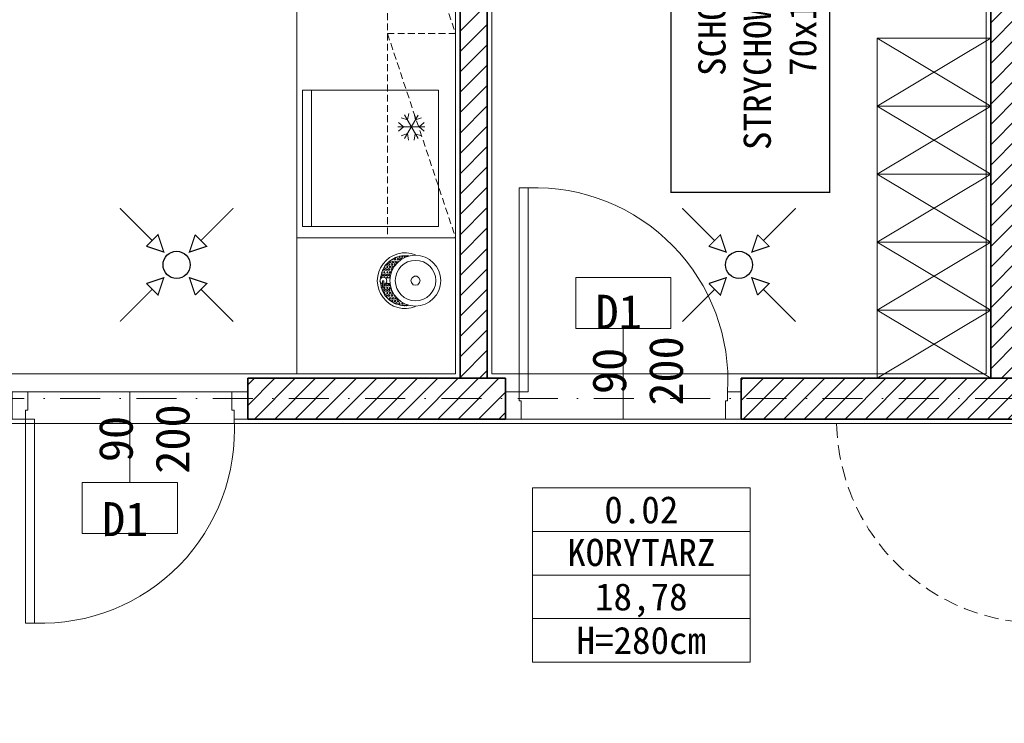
# Model space of a CAD drawing. Header units: millimetres. Extents: x -1373 to 28294, y -9636 to 187.
# Tile 70 of 133: x 4384 to 4818, y -4676 to -4366. Entities that reach past the tile are written whole.
import ezdxf
from ezdxf.enums import TextEntityAlignment as Align

# ---------------------------------------------------------------- set-up
doc = ezdxf.new("R2010")
doc.units = ezdxf.units.MM
for name, pattern in [('DASHED', [0.75, 0.5, -0.25]), ('HIDDEN2', [4.7625, 3.175, -1.5875]), ('Kreski i kropki', [335.138881, 176.388884, -88.194442, 0, -70.555556])]:
    doc.linetypes.add(name, pattern=pattern)
for name, color, linetype, lineweight in [('_k_kreskowanie', 250, 'Continuous', 9), ('_k_opis', 7, 'Continuous', 13), ('_k_osie', 142, 'Kreski i kropki', 13), ('_k_stolarka', 7, 'Continuous', 13), ('_k_tabela', 7, 'Continuous', 13), ('_k_wentylacja', 7, 'Continuous', 15), ('_k_wymiar', 7, 'Continuous', 9), ('_k_wyposażenia', 251, 'Continuous', 9), ('_k_zarys', 7, 'HIDDEN2', 20), ('_k_ściany', 223, 'Continuous', 35)]:
    doc.layers.add(name, color=color, linetype=linetype, lineweight=lineweight)
doc.layers.add('_k_niewidoczna', color=72, linetype='Continuous', lineweight=9, plot=False)
doc.styles.add('GENERATED_STYLE_1', font='MS Gothic.ttf')
doc.styles.add('GENERATED_STYLE_2', font='MS Gothic.ttf')
doc.dimstyles.new('1 - 100   (15cm)', dxfattribs={"dimscale": 5, "dimtxt": 3, "dimasz": 1.6, "dimexe": 1, "dimexo": 1, "dimgap": 1, "dimtad": 1, "dimdec": 0, "dimzin": 12, "dimdsep": 46, "dimtxsty": 'GENERATED_STYLE_1', "dimblk1": 'OBLIQUE', "dimblk2": 'OBLIQUE', "dimsah": 1, "dimcen": 0, "dimdle": 1, "dimclrd": 256, "dimclre": 256, "dimclrt": 4, "dimazin": 0, "dimtfac": 0.75, "dimtdec": 0, "dimtix": 1, "dimtmove": 1, "dimatfit": 3, "dimldrblk": 'OBLIQUE', "dimfxl": 1, "dimfxlon": 1, "dimtvp": 0.75, "dimtfillclr": 1, "dimtolj": 1, "dimtzin": 0, "dimarcsym": 0})

# ---------------------------------------------------------------- blocks, each defined once
blk = doc.blocks.new('D_90')
at = {"layer": '_k_niewidoczna'}
blk.add_lwpolyline([(135862.75, 36163.65), (135952.75, 36163.65)], dxfattribs=at)
at = {"layer": '_k_opis'}
blk.add_lwpolyline([(135907.75, 36163.65), (135907.75, 36123.65), (135928.75, 36123.65), (135928.75, 36101.15), (135886.75, 36101.15), (135886.75, 36123.65), (135907.75, 36123.65)], dxfattribs=at)
at = {"layer": '_k_stolarka'}
for points in [[(135855.75, 36151.65), (135855.75, 36163.65), (135862.75, 36163.65), (135862.75, 36155.65), (135861.75, 36155.65), (135861.75, 36151.65), (135855.75, 36151.65)], [(135959.75, 36151.65), (135959.75, 36163.65), (135952.75, 36163.65), (135952.75, 36155.65), (135953.75, 36155.65), (135953.75, 36151.65), (135959.75, 36151.65)]]:
    blk.add_lwpolyline(points, dxfattribs=at)
blk.add_lwpolyline([(135861.75, 36151.65), (135865.75, 36151.65), (135865.75, 36061.65), (135861.75, 36061.65)], close=True, dxfattribs=at)
blk.add_lwpolyline([(135865.75, 36061.65, 0.441517), (135953.75, 36151.65)], format="xyb", dxfattribs=at)
at = {"layer": '_k_ściany'}
for points in [[(135855.75, 36151.65), (135855.75, 36163.65)], [(135959.75, 36151.65), (135959.75, 36163.65)]]:
    blk.add_lwpolyline(points, dxfattribs=at)
blk = doc.blocks.new('3987417c-e224-4861-8c51-863ca10e2d8a$0$A$C58a27997')
for points in [[(9.19, 22.2), (6.86, 21.56), (4.75, 20.5), (3.05, 18.81), (1.78, 16.69), (1.15, 14.36), (1.15, 11.82)], [(7.92, 21.98), (7.92, 21.77), (7.71, 21.56), (7.5, 21.56), (7.29, 21.77)], [(8.98, 20.71), (9.4, 20.08), (10.25, 19.87), (11.1, 20.08), (11.52, 20.71), (11.52, 21.56), (10.89, 22.2), (10.04, 22.41), (9.4, 21.98), (8.98, 21.35)], [(11.73, 21.56), (11.52, 21.56), (11.73, 21.77), (11.52, 22.2), (11.31, 22.2), (13.64, 21.56), (15.76, 20.5), (17.45, 18.81), (18.72, 16.69), (19.36, 14.36), (19.36, 11.82), (19.36, 12.03), (19.57, 12.03)], [(13.64, 21.56), (13.43, 21.56), (13.22, 21.56), (13, 21.77)], [(4.11, 19.87), (4.11, 19.65), (3.9, 19.44)], [(4.75, 20.5), (4.96, 20.5), (5.17, 20.29), (4.96, 19.87), (4.53, 19.87), (4.53, 20.08)], [(7.08, 21.56), (6.86, 21.56), (7.08, 21.35), (6.86, 20.93), (6.44, 20.93), (6.44, 21.35), (6.65, 21.35)], [(7.08, 18.17), (6.86, 18.17), (6.44, 18.17), (6.44, 17.96), (6.65, 17.96)], [(7.92, 18.38), (7.92, 18.6), (7.71, 18.81), (7.5, 18.81), (7.29, 18.6), (7.5, 18.38)], [(8.77, 21.35), (8.77, 21.56), (8.35, 21.56), (8.35, 21.35)], [(9.19, 18.6), (9.19, 20.08)], [(9.4, 19.65), (9.19, 19.65), (9.19, 19.44)], [(11.31, 20.08), (11.31, 18.6)], [(11.52, 19.44), (11.73, 19.65), (11.52, 19.87), (11.31, 19.87), (11.52, 19.87)], [(11.73, 18.6), (11.52, 18.81), (11.31, 18.81), (11.31, 18.6)], [(11.52, 20.93), (11.73, 20.71), (11.52, 20.5), (11.73, 20.5)], [(14.49, 21.14), (14.49, 20.93), (14.06, 20.93), (14.06, 21.35), (14.28, 21.35)], [(14.49, 17.75), (14.7, 17.96), (14.49, 18.17), (14.06, 18.17), (14.06, 17.96), (14.28, 17.96)], [(15.55, 20.5), (15.33, 20.5), (15.12, 20.5), (14.91, 20.71), (15.12, 20.93)], [(16.39, 19.87), (15.97, 19.87), (15.97, 20.29), (16.18, 20.29)], [(18.09, 17.75), (17.88, 17.75), (17.88, 17.96), (17.88, 18.17)], [(1.15, 14.78), (1.36, 14.78), (1.15, 14.36)], [(1.78, 16.69), (1.99, 16.69), (2.2, 16.27), (1.99, 16.05), (1.78, 16.05), (1.57, 16.27)], [(2.42, 17.54), (2.2, 17.54), (1.99, 17.11), (2.2, 17.11)], [(4.11, 16.48), (3.9, 16.69), (3.69, 16.69), (3.48, 16.27), (3.69, 16.05), (3.9, 16.05)], [(5.17, 17.11), (4.96, 17.11), (4.53, 17.11), (4.53, 16.9), (4.53, 16.69)], [(6.02, 17.75), (5.8, 17.75), (5.59, 17.75), (5.38, 17.54), (5.38, 17.33)], [(15.33, 17.11), (15.55, 17.54), (15.33, 17.75), (15.12, 17.75), (14.91, 17.54)], [(16.18, 16.69), (16.39, 16.69), (16.6, 16.9), (16.39, 17.11), (15.97, 17.11), (15.97, 16.9), (16.18, 16.9)], [(17.88, 14.78), (17.88, 15), (18.3, 15), (18.51, 14.78), (18.3, 14.36), (18.51, 14.36)], [(18.72, 16.48), (18.72, 16.27), (18.93, 16.05), (19.15, 16.05)], [(19.36, 15), (19.15, 15), (18.93, 15), (18.72, 15.21), (18.93, 15.42), (19.15, 15.42)], [(1.36, 13.94), (1.15, 13.94), (1.36, 13.51), (1.15, 13.3), (0.93, 13.3)], [(0.93, 12.67), (1.15, 12.67), (1.36, 12.45), (1.15, 12.24), (1.36, 12.24)], [(1.99, 13.94), (1.78, 13.94), (1.57, 14.15), (1.78, 14.36), (1.99, 14.36), (2.2, 14.15)], [(19.15, 13.3), (18.93, 13.3), (19.15, 13.3), (19.36, 13.09), (19.15, 12.67), (19.36, 12.67)]]:
    blk.add_lwpolyline(points)
for points in [[(3.26, 17.96), (3.05, 17.75), (2.63, 17.75), (2.63, 17.96), (2.63, 18.17), (3.05, 18.17)], [(4.11, 18.6), (3.9, 18.17), (3.69, 18.17), (3.48, 18.6), (3.69, 18.81), (3.9, 18.81)], [(3.9, 19.44), (3.69, 19.44)], [(5.17, 19.02), (4.96, 18.81), (4.53, 18.81), (4.53, 19.02), (4.53, 19.44), (4.96, 19.44)], [(5.17, 17.96), (4.96, 17.75), (4.53, 17.75), (4.53, 17.96), (4.53, 18.17), (4.96, 18.17)], [(6.02, 20.71), (5.8, 20.5), (5.59, 20.5), (5.38, 20.71), (5.59, 20.93), (5.8, 20.93)], [(6.02, 19.65), (5.8, 19.44), (5.59, 19.44), (5.38, 19.65), (5.59, 19.87), (5.8, 19.87)], [(6.02, 18.6), (5.8, 18.17), (5.59, 18.17), (5.38, 18.6), (5.59, 18.81), (5.8, 18.81)], [(7.08, 20.29), (6.86, 19.87), (6.44, 19.87), (6.44, 20.29), (6.44, 20.5), (6.86, 20.5)], [(7.08, 19.02), (6.86, 18.81), (6.44, 18.81), (6.44, 19.02), (6.44, 19.44), (6.86, 19.44)], [(7.92, 20.71), (7.71, 20.5), (7.5, 20.5), (7.29, 20.71), (7.5, 20.93), (7.71, 20.93)], [(7.92, 19.65), (7.71, 19.44), (7.5, 19.44), (7.29, 19.65), (7.5, 19.87), (7.71, 19.87)], [(10.25, 20.93), (7.92, 20.93), (7.92, 21.35), (10.25, 21.35)], [(8.98, 20.29), (8.77, 19.87), (8.35, 19.87), (8.35, 20.29), (8.35, 20.5), (8.77, 20.5)], [(8.98, 19.02), (8.77, 18.81), (8.35, 18.81), (8.35, 19.02), (8.35, 19.44), (8.77, 19.44)], [(11.52, 19.44), (11.31, 19.44)], [(12.79, 21.35), (12.58, 20.93), (12.16, 20.93), (12.16, 21.35), (12.16, 21.56), (12.58, 21.56)], [(12.79, 20.29), (12.58, 19.87), (12.16, 19.87), (12.16, 20.29), (12.16, 20.5), (12.58, 20.5)], [(12.79, 19.02), (12.58, 18.81), (12.16, 18.81), (12.16, 19.02), (12.16, 19.44), (12.58, 19.44)], [(13.64, 20.71), (13.43, 20.5), (13.22, 20.5), (13, 20.71), (13.22, 20.93), (13.43, 20.93)], [(13.64, 19.65), (13.43, 19.44), (13.22, 19.44), (13, 19.65), (13.22, 19.87), (13.43, 19.87)], [(13.64, 18.6), (13.43, 18.17), (13.22, 18.17), (13, 18.6), (13.22, 18.81), (13.43, 18.81)], [(14.7, 20.29), (14.49, 19.87), (14.06, 19.87), (14.06, 20.29), (14.06, 20.5), (14.49, 20.5)], [(14.7, 19.02), (14.49, 18.81), (14.06, 18.81), (14.06, 19.02), (14.06, 19.44), (14.49, 19.44)], [(15.55, 19.65), (15.33, 19.44), (15.12, 19.44), (14.91, 19.65), (15.12, 19.87), (15.33, 19.87)], [(15.55, 18.6), (15.33, 18.17), (15.12, 18.17), (14.91, 18.6), (15.12, 18.81), (15.33, 18.81)], [(16.6, 19.02), (16.39, 18.81), (15.97, 18.81), (15.97, 19.02), (15.97, 19.44), (16.39, 19.44)], [(16.6, 17.96), (16.39, 17.75), (15.97, 17.75), (15.97, 17.96), (15.97, 18.17), (16.39, 18.17)], [(17.45, 18.6), (17.24, 18.17), (17.03, 18.17), (16.82, 18.6), (17.03, 18.81), (17.24, 18.81)], [(2.2, 15.21), (1.99, 15), (1.78, 15), (1.57, 15.21), (1.78, 15.42), (1.99, 15.42)], [(3.26, 16.9), (3.05, 16.69), (2.63, 16.69), (2.63, 16.9), (2.63, 17.11), (3.05, 17.11)], [(3.26, 15.84), (3.05, 15.42), (2.63, 15.42), (2.63, 15.84), (2.63, 16.05), (3.05, 16.05)], [(4.11, 17.54), (3.9, 17.11), (3.69, 17.11), (3.48, 17.54), (3.69, 17.75), (3.9, 17.75)], [(17.45, 17.54), (17.24, 17.11), (17.03, 17.11), (16.82, 17.54), (17.03, 17.75), (17.24, 17.75)], [(17.45, 16.27), (17.24, 16.05), (17.03, 16.05), (16.82, 16.27), (17.03, 16.69), (17.24, 16.69)], [(18.51, 16.9), (18.3, 16.69), (17.88, 16.69), (17.88, 16.9), (17.88, 17.11), (18.3, 17.11)], [(18.51, 15.84), (18.3, 15.42), (17.88, 15.42), (17.88, 15.84), (17.88, 16.05), (18.3, 16.05)], [(8.56, 9.28), (8.77, 8.43), (9.62, 7.8), (10.46, 7.58), (11.31, 8.01), (11.95, 8.85), (11.95, 9.7), (11.31, 10.55), (10.46, 10.97), (9.62, 10.76), (8.77, 10.13)], [(19.36, 14.15), (19.15, 13.94), (18.93, 13.94), (18.72, 14.15), (18.93, 14.36), (19.15, 14.36)]]:
    blk.add_lwpolyline(points, close=True)
for centre, radius in [((10.26, 9.33), 9.33), ((10.28, 9.27), 7.44)]:
    blk.add_circle(centre, radius)
blk.add_arc((10.25, 13.06), 10.25, 338.3651, 201.6349)
blk = doc.blocks.new('3987417c-e224-4861-8c51-863ca10e2d8a$0$A$C25e68335')
for p, q in [((13.06, 49.82), (12.13, 52.57)), ((16.1, 51.56), (14.19, 53.75)), ((16.07, 42.06), (16.11, 54.06)), ((16.1, 51.56), (18.02, 53.74)), ((19.13, 49.8), (20.07, 52.55)), ((13.06, 49.82), (10.21, 49.27)), ((21.29, 51.05), (10.88, 45.08)), ((21.28, 45.05), (10.9, 51.08)), ((19.13, 49.8), (21.97, 49.23)), ((13.05, 46.32), (10.2, 46.89)), ((13.05, 46.32), (12.11, 43.57)), ((16.08, 44.56), (14.16, 42.38)), ((16.08, 44.56), (17.98, 42.37)), ((19.11, 46.3), (21.97, 46.85)), ((19.11, 46.3), (20.05, 43.55))]:
    blk.add_line(p, q)
at = {"ltscale": 0.1}
blk.add_line((60, 4), (0, 4), dxfattribs=at)
blk.add_lwpolyline([(60, 60), (0, 60), (0, 0), (60, 0)], close=True, dxfattribs=at)
blk = doc.blocks.new('metryczka_80')
at = {"layer": '_k_opis', "ltscale": 0.1}
for points in [[(-80, 0), (0, 0), (0, -64), (-80, -64)], [(-80, -16), (0, -16), (0, -48), (-80, -48)]]:
    blk.add_lwpolyline(points, close=True, dxfattribs=at)
blk.add_lwpolyline([(-80, -32), (0, -32)], dxfattribs=at)
for tag, style, flags, p in [('ATR_NR_POM', 'GENERATED_STYLE_1', 4, (-40, -13)), ('ATR_POM', 'GENERATED_STYLE_2', 4, (-40, -28.71)), ('ATR_POW', 'GENERATED_STYLE_1', 12, (-40, -45)), ('ATR_WYS', 'GENERATED_STYLE_1', 4, (-40, -61))]:
    blk.add_attdef(tag, text='', height=10, dxfattribs=dict(at, style=style, flags=flags)).set_placement(p, align=Align.CENTER)
blk = doc.blocks.new('_OBLIQUE')
at = {"color": 0, "linetype": 'ByBlock'}
blk.add_line((-0.5, -0.5), (0.5, 0.5), dxfattribs=at)
blk = doc.blocks.new('*D362')
at = {"layer": '_k_wymiar', "lineweight": -2, "transparency": 16777216}
for p, q in [((3745.24, -4537.1), (3745.24, -4697.1)), ((3750.24, -4542.1), (3740.24, -4542.1)), ((3750.24, -4692.1), (3740.24, -4692.1))]:
    blk.add_line(p, q, dxfattribs=at)
at = {"layer": 'Defpoints', "color": 0, "transparency": 16777216}
for p in [(4124.24, -4542.1), (3745.24, -4692.1), (4716.26, -4692.1)]:
    blk.add_point(p, dxfattribs=at)
at = {"layer": '_k_wymiar', "lineweight": -2, "transparency": 16777216, "xscale": 8, "yscale": 8, "zscale": 8}
for p, rotation in [((3745.24, -4542.1), 90), ((3745.24, -4692.1), 270)]:
    blk.add_blockref('_OBLIQUE', p, dxfattribs=dict(at, rotation=rotation))
at = {"layer": '_k_wymiar', "color": 4, "transparency": 16777216, "insert": (3732.74, -4617.1), "char_height": 15, "attachment_point": 5, "rotation": 90, "style": 'GENERATED_STYLE_1'}
blk.add_mtext('\\A1;150', dxfattribs=at)
blk = doc.blocks.new('w_wywiew')
at = {"layer": '_k_wentylacja', "color": 1, "const_width": 0.5}
for points in [[(-13.29, 8.2), (-5.66, 5.66), (-8.2, 13.29), (-13.29, 8.2), (-10.75, 10.75), (-25, 25)], [(8.2, 13.29), (5.66, 5.66), (13.29, 8.2), (8.2, 13.29), (10.75, 10.75), (25, 25)], [(-13.29, -8.2), (-5.66, -5.66), (-8.2, -13.29), (-13.29, -8.2), (-10.75, -10.75), (-25, -25)], [(8.2, -13.29), (5.66, -5.66), (13.29, -8.2), (8.2, -13.29), (10.75, -10.75), (25, -25)]]:
    blk.add_lwpolyline(points, dxfattribs=at)
at = {"layer": '_k_wentylacja', "color": 1, "lineweight": 30}
blk.add_circle((0, 0), 6, dxfattribs=at)
blk = doc.blocks.new('w_mecha')
at = {"layer": '_k_wentylacja'}
for p in [(-1511.98, 606), (-1263.98, 606)]:
    blk.add_blockref('w_wywiew', p, dxfattribs=at)

msp = doc.modelspace()

# ---------------------------------------------------------------- hatches: boundary and pattern name
at = {"layer": '_k_kreskowanie', "ltscale": 2, "transparency": 33554687}
h = msp.add_hatch(dxfattribs=at)
h.set_pattern_fill('ANSI31', color=256, scale=2)
h.set_pattern_definition([(45, (1100.2866, -888.875), (-4.490128, 4.490128), [])])
h.paths.add_polyline_path([(4922.24, -4960.1), (4922.24, -4936.1), (4855.24, -4936.1), (4855.24, -5036.1), (4787.24, -5036.1), (4787.24, -5060.1), (4879.24, -5060.1), (4879.24, -4960.1)])
h.paths.add_polyline_path([(5921.24, -4253.1), (5945.24, -4253.1), (5945.24, -4046.1), (5314.24, -4046.1), (5314.24, -4070.1), (5414.24, -4070.1), (5414.24, -4296.1), (5432.24, -4296.1), (5432.24, -4070.1), (5921.24, -4070.1)])
h.paths.add_polyline_path([(5921.24, -4653.1), (5945.24, -4653.1), (5945.24, -4453.1), (5921.24, -4453.1)])
h.paths.add_polyline_path([(5866.74, -5036.1), (5866.74, -5060.1), (5945.24, -5060.1), (5945.24, -4853.1), (5921.24, -4853.1), (5921.24, -5036.1)])
h.paths.add_polyline_path([(5606.74, -5036.1), (5606.74, -5060.1), (5746.74, -5060.1), (5746.74, -5036.1)])
h.paths.add_polyline_path([(5346.74, -5036.1), (5346.74, -5060.1), (5486.74, -5060.1), (5486.74, -5036.1), (5432.24, -5036.1), (5432.24, -4692.1), (5414.24, -4692.1), (5414.24, -5036.1)])
h.paths.add_polyline_path([(5226.74, -5060.1), (5226.74, -5036.1), (5159.24, -5036.1), (5159.24, -4960.1), (5159.24, -4936.1), (5092.24, -4936.1), (5092.24, -4960.1), (5135.24, -4960.1), (5135.24, -5060.1)])
h.paths.add_polyline_path([(4100.24, -4770.1), (4124.24, -4770.1), (4124.24, -4692.1), (4100.24, -4692.1)])
h.paths.add_polyline_path([(4124.24, -4930.1), (4100.24, -4930.1), (4100.24, -5060.1), (4667.24, -5060.1), (4667.24, -5036.1), (4124.24, -5036.1)])
h.paths.add_polyline_path([(4124.24, -4226.91), (4100.24, -4226.91), (4100.24, -4304.5), (4124.24, -4304.5)])
h.paths.add_polyline_path([(4363.79, -4070.1), (4363.79, -4046.1), (4100.24, -4046.1), (4100.24, -4122.91), (4124.24, -4122.91), (4124.24, -4070.1)])
h.paths.add_polyline_path([(4664.26, -4070.1), (4664.26, -4046.1), (4483.79, -4046.1), (4483.79, -4070.1)])
h.paths.add_polyline_path([(4784.26, -4046.1), (4784.26, -4070.1), (5194.24, -4070.1), (5194.24, -4046.1)])
h.paths.add_polyline_path([(4192.23, -4542.1), (4192.23, -4524.1), (4124.24, -4524.1), (4124.24, -4464.5), (4100.24, -4464.5), (4100.24, -4542.1)])
h.paths.add_polyline_path([(4296.23, -4524.1), (4296.23, -4542.1), (4380.65, -4542.1), (4380.65, -4524.1)])
h.paths.add_polyline_path([(4598.26, -4542.1), (4598.26, -4524.1), (4484.65, -4524.1), (4484.65, -4542.1)])
h.paths.add_polyline_path([(4832.26, -4542.1), (4832.26, -4524.1), (4702.26, -4524.1), (4702.26, -4542.1)])
h.paths.add_polyline_path([(5197.24, -4524.1), (5197.24, -4542.1), (5432.24, -4542.1), (5432.24, -4400.1), (5414.24, -4400.1), (5414.24, -4524.1)])
h.paths.add_polyline_path([(5105.24, -4542.1), (5105.24, -4524.1), (4936.26, -4524.1), (4936.26, -4542.1)])
h = msp.add_hatch(dxfattribs=at)
h.set_pattern_fill('ANSI31', color=256, scale=2)
h.set_pattern_definition([(45, (209.761, 79.078), (-4.490128, 4.490128), [])])
h.paths.add_polyline_path([(4590.26, -4070.1), (4578.26, -4070.1), (4578.26, -4524.1), (4590.26, -4524.1)])
h = msp.add_hatch(dxfattribs=at)
h.set_pattern_fill('ANSI31', color=256, scale=2)
h.set_pattern_definition([(45, (443.761, -24.922), (-4.490128, 4.490128), [])])
h.paths.add_polyline_path([(4824.26, -4174.1), (4812.26, -4174.1), (4812.26, -4524.1), (4824.26, -4524.1), (4824.26, -4299.1), (5034.26, -4299.1), (5034.26, -4524.1), (5046.26, -4524.1), (5046.26, -4418.1), (5205.24, -4418.1), (5205.24, -4524.1), (5217.24, -4524.1), (5217.24, -4406.1), (5046.26, -4406.1), (5046.26, -4299.1), (5046.26, -4070.1), (5034.26, -4070.1), (5034.26, -4171.1), (4958.26, -4171.1), (4958.26, -4183.1), (5034.26, -4183.1), (5034.26, -4287.1), (4824.26, -4287.1), (4824.26, -4183.1), (4866.26, -4183.1), (4866.26, -4171.1), (4824.26, -4171.1)])

# ---------------------------------------------------------------- linework, layer by layer
at = {"layer": '_k_niewidoczna'}
for points in [[(4330.26, -4072.1), (4576.26, -4072.1), (4576.26, -4522.1), (4330.26, -4522.1)], [(4592.26, -4522.1), (4810.26, -4522.1), (4810.26, -4072.1), (4592.26, -4072.1)], [(4693.24, -4690.1), (4939.24, -4690.1), (4939.24, -4690.1), (5412.24, -4690.1), (5412.24, -4544.1), (4126.24, -4544.1), (4126.24, -4690.1), (4693.24, -4690.1)]]:
    msp.add_lwpolyline(points, close=True, dxfattribs=at)
at = {"layer": '_k_osie', "ltscale": 0.1}
msp.add_lwpolyline([(3595.24, -4533.1), (6515.24, -4533.1)], dxfattribs=at)
at = {"layer": '_k_wyposażenia', "linetype": 'DASHED', "ltscale": 6}
for p, q in [((4546.26, -4282.1), (4576.26, -4372.1)), ((4546.26, -4372.1), (4576.26, -4462.1))]:
    msp.add_line(p, q, dxfattribs=at)
at = {"layer": '_k_wyposażenia'}
for points in [[(4576.26, -4282.1), (4506.26, -4282.1), (4506.26, -4462.1), (4576.26, -4462.1)], [(4762.26, -4404.1), (4812.26, -4404.1), (4812.26, -4374.1), (4762.26, -4374.1)], [(4762.26, -4434.1), (4812.26, -4434.1), (4812.26, -4404.1), (4762.26, -4404.1)], [(4762.26, -4464.1), (4812.26, -4464.1), (4812.26, -4434.1), (4762.26, -4434.1)], [(4506.26, -4462.1), (4576.26, -4462.1), (4576.26, -4522.1), (4506.26, -4522.1)], [(4762.26, -4494.1), (4812.26, -4494.1), (4812.26, -4464.1), (4762.26, -4464.1)], [(4762.26, -4524.1), (4812.26, -4524.1), (4812.26, -4494.1), (4762.26, -4494.1)]]:
    msp.add_lwpolyline(points, close=True, dxfattribs=at)
at = {"layer": '_k_wyposażenia', "linetype": 'DASHED', "ltscale": 6}
for points in [[(4576.26, -4282.1), (4546.26, -4282.1), (4546.26, -4372.1), (4576.26, -4372.1)], [(4576.26, -4372.1), (4546.26, -4372.1), (4546.26, -4462.1), (4576.26, -4462.1)]]:
    msp.add_lwpolyline(points, close=True, dxfattribs=at)
at = {"layer": '_k_wyposażenia'}
for points in [[(4762.26, -4404.1), (4812.26, -4374.1), (4812.26, -4404.1), (4762.26, -4374.1)], [(4762.26, -4434.1), (4812.26, -4404.1), (4812.26, -4434.1), (4762.26, -4404.1)], [(4762.26, -4464.1), (4812.26, -4434.1), (4812.26, -4464.1), (4762.26, -4434.1)], [(4762.26, -4494.1), (4812.26, -4464.1), (4812.26, -4494.1), (4762.26, -4464.1)], [(4762.26, -4524.1), (4812.26, -4494.1), (4812.26, -4524.1), (4762.26, -4494.1)]]:
    msp.add_lwpolyline(points, dxfattribs=at)
at = {"layer": '_k_zarys', "ltscale": 2.5, "const_width": 0.5}
msp.add_lwpolyline([(4671.26, -4442.1), (4741.26, -4442.1), (4741.26, -4312.1), (4671.26, -4312.1)], close=True, dxfattribs=at)
at = {"layer": '_k_zarys', "lineweight": 15, "ltscale": 2}
msp.add_arc((4834.26, -4542.1), 90, 181.2733, 272.5473, dxfattribs=at)
at = {"layer": '_k_ściany'}
for points in [[(4483.79, -4070.1), (4578.26, -4070.1), (4578.26, -4524.1), (4484.65, -4524.1)], [(4824.26, -4418.1), (4824.26, -4524.1), (4812.26, -4524.1), (4812.26, -4174.1)], [(4484.65, -4524.1), (4598.26, -4524.1)], [(4484.65, -4542.1), (4484.65, -4524.1)], [(4598.26, -4542.1), (4598.26, -4524.1)], [(4702.26, -4524.1), (4832.26, -4524.1)], [(4702.26, -4542.1), (4702.26, -4524.1)], [(4484.65, -4542.1), (4598.26, -4542.1)], [(4702.26, -4542.1), (4832.26, -4542.1)]]:
    msp.add_lwpolyline(points, dxfattribs=at)
msp.add_lwpolyline([(4578.26, -4524.1), (4590.26, -4524.1), (4590.26, -4070.1), (4578.26, -4070.1)], close=True, dxfattribs=at)

# ---------------------------------------------------------------- block references
at = {"layer": '_k_tabela', "ltscale": 0.1}
ref = msp.add_blockref('metryczka_80', (4706.18, -4572.49), dxfattribs=dict(at, xscale=1.2, yscale=1.2, zscale=1.2))
ref.add_attrib('ATR_POW', '18,78', dxfattribs={"layer": '_k_opis', "ltscale": 0.1, "height": 12, "style": 'GENERATED_STYLE_1'}).set_placement((4658.18, -4626.49), align=Align.CENTER)
ref.add_attrib('ATR_NR_POM', '0.02', dxfattribs={"layer": '_k_opis', "ltscale": 0.1, "height": 12, "style": 'GENERATED_STYLE_1'}).set_placement((4658.18, -4588.09), align=Align.CENTER)
ref.add_attrib('ATR_POM', 'KORYTARZ', dxfattribs={"layer": '_k_opis', "ltscale": 0.1, "height": 12, "style": 'GENERATED_STYLE_2'}).set_placement((4658.18, -4606.94), align=Align.CENTER)
ref.add_attrib('ATR_WYS', 'H=280cm', dxfattribs={"layer": '_k_opis', "ltscale": 0.1, "height": 12, "style": 'GENERATED_STYLE_1'}).set_placement((4658.18, -4645.69), align=Align.CENTER)
at = {"layer": '_k_wentylacja'}
msp.add_blockref('w_mecha', (5965.24, -5080.1), dxfattribs=at)
at = {"layer": '_k_wyposażenia', "rotation": 270}
msp.add_blockref('3987417c-e224-4861-8c51-863ca10e2d8a$0$A$C25e68335', (4508.72, -4397.1), dxfattribs=at)
at = {"layer": '_k_wyposażenia', "xscale": 1.2, "yscale": 1.2, "zscale": 1.2, "rotation": 89.99999999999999}
msp.add_blockref('3987417c-e224-4861-8c51-863ca10e2d8a$0$A$C58a27997', (4569.74, -4493.36), dxfattribs=at)
at = {"layer": '_k_ściany', "ltscale": 2, "xscale": -1, "rotation": 180}
msp.add_blockref('D_90', (-131257.5, 31621.55), dxfattribs=at)
at = {"layer": '_k_ściany', "ltscale": 2}
msp.add_blockref('D_90', (-131475.1, -40693.75), dxfattribs=at)

# ---------------------------------------------------------------- texts
at = {"layer": '_k_opis', "attachment_point": 8, "style": 'GENERATED_STYLE_1'}
for s, insert, char_height, width, rotation in [('SCHODY\\PSTRYCHOWE EI30\\P70x130', (4735.52, -4366.29), 12, 139.9454, 90), ('{\\fMS Gothic|b1|i0|c128|p49;D\\fMS Gothic|b1|i0|c238|p49;1}', (4648.21, -4502.26), 15, 29.3114, 0.1714), ('90\\P{\\fMS Gothic|b0|i0|c128|p49;200}', (4676.78, -4520.88), 15, 6.562500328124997e-15, 90), ('90\\P{\\fMS Gothic|b0|i0|c128|p49;200}', (4459.18, -4550.9), 15, 6.562500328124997e-15, 90), ('{\\fMS Gothic|b1|i0|c128|p49;D\\fMS Gothic|b1|i0|c238|p49;1}', (4430.6, -4593.72), 15, 29.3114, 0.1714)]:
    msp.add_mtext(s, dxfattribs=dict(at, insert=insert, char_height=char_height, width=width, rotation=rotation))

# ---------------------------------------------------------------- dimensions: what is measured, and where the dimension line sits
at = {"layer": '_k_wymiar'}
dim = msp.add_linear_dim(base=(3745.24, -4692.1), p1=(4124.24, -4542.1), p2=(4716.26, -4692.1), angle=90, dimstyle='1 - 100   (15cm)', dxfattribs=at)
dim.commit()
dim.dimension.update_dxf_attribs({"geometry": '*D362', "text_midpoint": (3732.74, -4617.1)})

doc.saveas('drawing.dxf')
